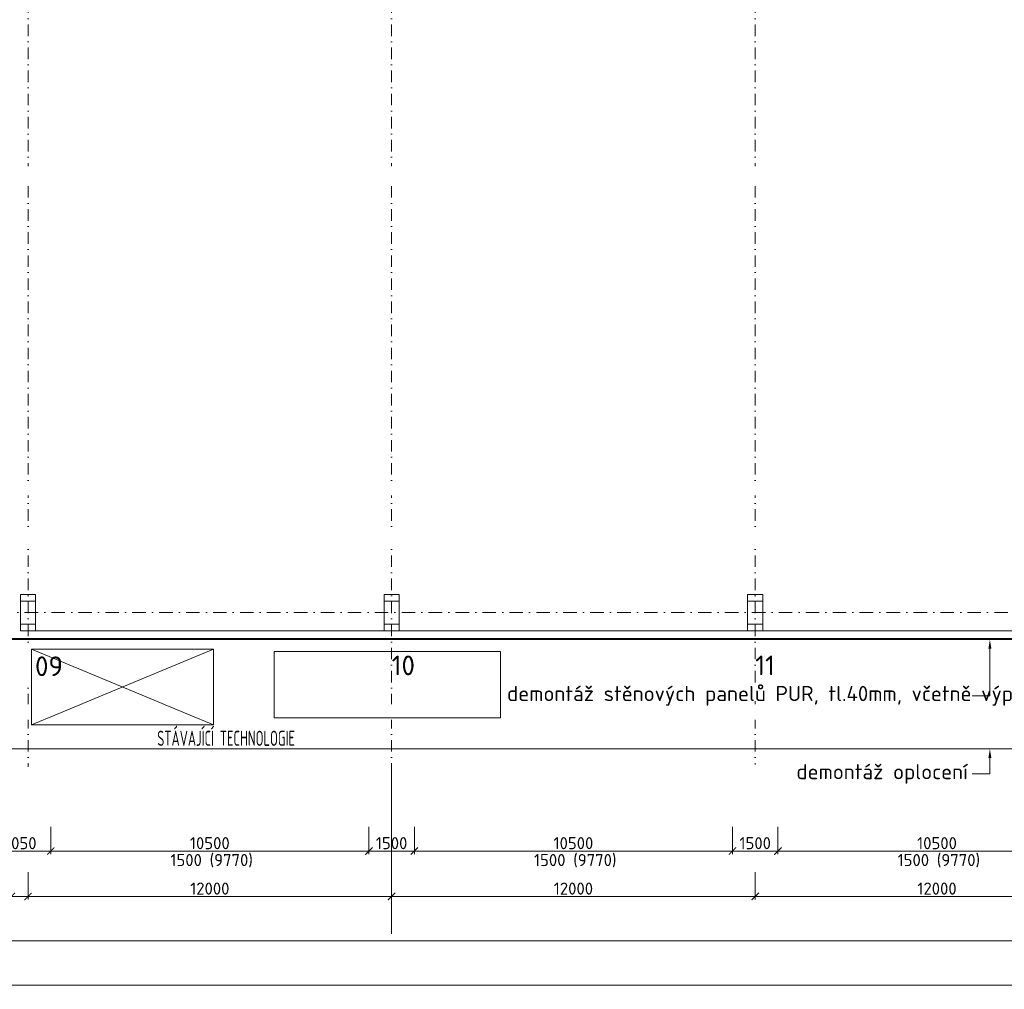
# Model space of a CAD drawing. Header units: millimetres. Extents: x -796345 to 3713765, y -2985421 to 2187451.
# Tile 209 of 256: x 378275 to 410771, y -12435 to 19576. Entities that reach past the tile are written whole.
import ezdxf
from ezdxf import colors
from ezdxf.entities.mleader import LeaderData, LeaderLine
from ezdxf.enums import TextEntityAlignment as Align
from ezdxf.math import Vec2, Vec3

# ---------------------------------------------------------------- set-up
doc = ezdxf.new("R2010")
doc.units = ezdxf.units.MM
doc.header["$PDMODE"] = 1
doc.linetypes.add('CENTERX2', pattern=[101.6, 63.5, -12.7, 12.7, -12.7])
doc.linetypes.add('DASHDOT', pattern=[25.4, 12.7, -6.35, 0, -6.35])
doc.layers.get('Defpoints').update_dxf_attribs({"color": 8})
for name, color, linetype, lineweight in [('A99_N_koty-200', 5, 'Continuous', 5), ('A99_N_osy', 1, 'CENTERX2', 9), ('A99_N_txt-popis-200', 240, 'Continuous', 5), ('A99_N_txt-popis-50', 240, 'Continuous', 9), ('A99_S_kce-demolice', 30, 'Continuous', 20), ('A99_S_kce-pohl', 7, 'Continuous', 5), ('A99_S_kce-rez-ten', 7, 'Continuous', 9), ('A99_S_osy', 1, 'CENTERX2', 5), ('A99_S_otvory', 7, 'Continuous', 5), ('A99_S_sloupy', 7, 'Continuous', 5)]:
    doc.layers.add(name, color=color, linetype=linetype, lineweight=lineweight)
doc.styles.add('A99_kota', font='isocpeur.ttf', dxfattribs={"height": 2})
doc.styles.add('A99_popis', font='isocpeur.ttf')
doc.styles.add('ad_popis 100', font='isocpeur.ttf', dxfattribs={"height": 200})
doc.linetypes.add('HRANICE1', pattern='A,6.35,-2.54,[133,ltypeshp.shx,S=2.54,R=0,X=-2.54,Y=0],-2.54,25.4', length=36.83)
doc.dimstyles.new('A99_kota_200 new', dxfattribs={"dimscale": 200, "dimtxt": 2, "dimasz": 1.2, "dimexe": 0.5, "dimexo": 1.5, "dimgap": 0.3, "dimtad": 1, "dimdec": 0, "dimzin": 3, "dimdsep": 46, "dimtxsty": 'A99_kota', "dimblk": 'ARCHTICK', "dimcen": 2.5, "dimazin": 2, "dimtfac": 0.75, "dimtdec": 0, "dimtmove": 2, "dimatfit": 0, "dimfxl": 4, "dimfxlon": 1, "dimtolj": 1, "dimtzin": 0, "dimlwd": 5, "dimlwe": 5, "dimarcsym": 0})

# ---------------------------------------------------------------- blocks, each defined once
blk = doc.blocks.new('_ArchTick')
at = {"color": 0, "linetype": 'ByBlock', "const_width": 0.15}
blk.add_lwpolyline([(-0.5, -0.5), (0.5, 0.5)], dxfattribs=at)
blk = doc.blocks.new('*D215')
at = {"layer": 'A99_N_koty-200', "color": 0, "lineweight": 5, "transparency": 16777216}
for p, q in [((378000, -8570), (378000, -9470)), ((378550, -8570), (378550, -9470)), ((378000, -9370), (377760, -9370)), ((378550, -9370), (378000, -9370)), ((378550, -9370), (378790, -9370))]:
    blk.add_line(p, q, dxfattribs=at)
at = {"layer": 'Defpoints', "color": 0, "lineweight": 0, "transparency": 16777216}
for p in [(378000, -6495), (378550, -6495), (378000, -9370)]:
    blk.add_point(p, dxfattribs=at)
at = {"layer": 'A99_N_koty-200', "color": 0, "lineweight": 5, "transparency": 16777216, "xscale": 240, "yscale": 240, "zscale": 240}
blk.add_blockref('_ArchTick', (378000, -9370), dxfattribs=at)
at = {"layer": 'A99_N_koty-200', "color": 0, "lineweight": 5, "transparency": 16777216, "xscale": 240, "yscale": 240, "zscale": 240, "rotation": 180}
blk.add_blockref('_ArchTick', (378550, -9370), dxfattribs=at)
at = {"layer": 'A99_N_koty-200', "color": 0, "transparency": 16777216, "insert": (377310, -8775), "char_height": 400, "attachment_point": 5, "style": 'A99_kota'}
blk.add_mtext('\\A1;550', dxfattribs=at)
blk = doc.blocks.new('*D242')
at = {"layer": 'A99_N_koty-200', "color": 0, "lineweight": 5, "transparency": 16777216}
for p, q in [((299460, -11502), (299460, -12402)), ((438875, -11502), (438875, -12402)), ((299460, -12302), (438875, -12302))]:
    blk.add_line(p, q, dxfattribs=at)
at = {"layer": 'Defpoints', "color": 0, "lineweight": 0, "transparency": 16777216}
for p in [(299460, -890), (438875, -890), (438875, -12302)]:
    blk.add_point(p, dxfattribs=at)
at = {"layer": 'A99_N_koty-200', "color": 0, "lineweight": 5, "transparency": 16777216, "xscale": 240, "yscale": 240, "zscale": 240, "rotation": 180}
blk.add_blockref('_ArchTick', (299460, -12302), dxfattribs=at)
at = {"layer": 'A99_N_koty-200', "color": 0, "lineweight": 5, "transparency": 16777216, "xscale": 240, "yscale": 240, "zscale": 240}
blk.add_blockref('_ArchTick', (438875, -12302), dxfattribs=at)
at = {"layer": 'A99_N_koty-200', "color": 0, "transparency": 16777216, "insert": (369167, -12042), "char_height": 400, "attachment_point": 5, "style": 'A99_kota'}
blk.add_mtext('\\A1;139415', dxfattribs=at)
blk = doc.blocks.new('*D275')
at = {"layer": 'A99_N_koty-200', "color": 0, "lineweight": 5, "transparency": 16777216}
for p, q in [((378550, -8570), (378550, -9470)), ((390550, -8570), (390550, -9470)), ((378550, -9370), (390550, -9370))]:
    blk.add_line(p, q, dxfattribs=at)
at = {"layer": 'Defpoints', "color": 0, "lineweight": 0, "transparency": 16777216}
for p in [(378550, -6495), (390550, -6495), (390550, -9370)]:
    blk.add_point(p, dxfattribs=at)
at = {"layer": 'A99_N_koty-200', "color": 0, "lineweight": 5, "transparency": 16777216, "xscale": 240, "yscale": 240, "zscale": 240, "rotation": 180}
blk.add_blockref('_ArchTick', (378550, -9370), dxfattribs=at)
at = {"layer": 'A99_N_koty-200', "color": 0, "lineweight": 5, "transparency": 16777216, "xscale": 240, "yscale": 240, "zscale": 240}
blk.add_blockref('_ArchTick', (390550, -9370), dxfattribs=at)
at = {"layer": 'A99_N_koty-200', "color": 0, "transparency": 16777216, "insert": (384550, -9110), "char_height": 400, "attachment_point": 5, "style": 'A99_kota'}
blk.add_mtext('\\A1;12000', dxfattribs=at)
blk = doc.blocks.new('*D276')
at = {"layer": 'A99_N_koty-200', "color": 0, "lineweight": 5, "transparency": 16777216}
for p, q in [((390550, -8570), (390550, -9470)), ((402550, -8570), (402550, -9470)), ((390550, -9370), (402550, -9370))]:
    blk.add_line(p, q, dxfattribs=at)
at = {"layer": 'Defpoints', "color": 0, "lineweight": 0, "transparency": 16777216}
for p in [(390550, -6495), (402550, -6495), (402550, -9370)]:
    blk.add_point(p, dxfattribs=at)
at = {"layer": 'A99_N_koty-200', "color": 0, "lineweight": 5, "transparency": 16777216, "xscale": 240, "yscale": 240, "zscale": 240, "rotation": 180}
blk.add_blockref('_ArchTick', (390550, -9370), dxfattribs=at)
at = {"layer": 'A99_N_koty-200', "color": 0, "lineweight": 5, "transparency": 16777216, "xscale": 240, "yscale": 240, "zscale": 240}
blk.add_blockref('_ArchTick', (402550, -9370), dxfattribs=at)
at = {"layer": 'A99_N_koty-200', "color": 0, "transparency": 16777216, "insert": (396550, -9110), "char_height": 400, "attachment_point": 5, "style": 'A99_kota'}
blk.add_mtext('\\A1;12000', dxfattribs=at)
blk = doc.blocks.new('*D277')
at = {"layer": 'A99_N_koty-200', "color": 0, "lineweight": 5, "transparency": 16777216}
for p, q in [((402550, -8570), (402550, -9470)), ((414550, -8570), (414550, -9470)), ((402550, -9370), (414550, -9370))]:
    blk.add_line(p, q, dxfattribs=at)
at = {"layer": 'Defpoints', "color": 0, "lineweight": 0, "transparency": 16777216}
for p in [(414550, -5085), (402550, -6495), (414550, -9370)]:
    blk.add_point(p, dxfattribs=at)
at = {"layer": 'A99_N_koty-200', "color": 0, "lineweight": 5, "transparency": 16777216, "xscale": 240, "yscale": 240, "zscale": 240, "rotation": 180}
blk.add_blockref('_ArchTick', (402550, -9370), dxfattribs=at)
at = {"layer": 'A99_N_koty-200', "color": 0, "lineweight": 5, "transparency": 16777216, "xscale": 240, "yscale": 240, "zscale": 240}
blk.add_blockref('_ArchTick', (414550, -9370), dxfattribs=at)
at = {"layer": 'A99_N_koty-200', "color": 0, "transparency": 16777216, "insert": (408550, -9110), "char_height": 400, "attachment_point": 5, "style": 'A99_kota'}
blk.add_mtext('\\A1;12000', dxfattribs=at)
blk = doc.blocks.new('*D281')
at = {"layer": 'A99_N_koty-200', "color": 0, "lineweight": 5, "transparency": 16777216}
for p, q in [((300000, -10030), (300000, -10930)), ((438550, -10030), (438550, -10930)), ((300000, -10830), (438550, -10830))]:
    blk.add_line(p, q, dxfattribs=at)
at = {"layer": 'Defpoints', "color": 0, "lineweight": 0, "transparency": 16777216}
for p in [(300000, -5085), (438550, -5085), (438550, -10830)]:
    blk.add_point(p, dxfattribs=at)
at = {"layer": 'A99_N_koty-200', "color": 0, "lineweight": 5, "transparency": 16777216, "xscale": 240, "yscale": 240, "zscale": 240, "rotation": 180}
blk.add_blockref('_ArchTick', (300000, -10830), dxfattribs=at)
at = {"layer": 'A99_N_koty-200', "color": 0, "lineweight": 5, "transparency": 16777216, "xscale": 240, "yscale": 240, "zscale": 240}
blk.add_blockref('_ArchTick', (438550, -10830), dxfattribs=at)
at = {"layer": 'A99_N_koty-200', "color": 0, "transparency": 16777216, "insert": (369275, -10570), "char_height": 400, "attachment_point": 5, "style": 'A99_kota'}
blk.add_mtext('\\A1;138550', dxfattribs=at)
blk = doc.blocks.new('*D284')
at = {"layer": 'A99_N_koty-200', "color": 0, "lineweight": 5, "transparency": 16777216}
for p, q in [((377250, -7070), (377250, -7970)), ((379300, -7070), (379300, -7970)), ((377250, -7870), (379300, -7870))]:
    blk.add_line(p, q, dxfattribs=at)
at = {"layer": 'Defpoints', "color": 0, "lineweight": 0, "transparency": 16777216}
for p in [(377250, -890), (379300, -890), (379300, -7870)]:
    blk.add_point(p, dxfattribs=at)
at = {"layer": 'A99_N_koty-200', "color": 0, "lineweight": 5, "transparency": 16777216, "xscale": 240, "yscale": 240, "zscale": 240, "rotation": 180}
blk.add_blockref('_ArchTick', (377250, -7870), dxfattribs=at)
at = {"layer": 'A99_N_koty-200', "color": 0, "lineweight": 5, "transparency": 16777216, "xscale": 240, "yscale": 240, "zscale": 240}
blk.add_blockref('_ArchTick', (379300, -7870), dxfattribs=at)
at = {"layer": 'A99_N_koty-200', "color": 0, "transparency": 16777216, "insert": (378275, -7610), "char_height": 400, "attachment_point": 5, "style": 'A99_kota'}
blk.add_mtext('\\A1;2050', dxfattribs=at)
blk = doc.blocks.new('*D285')
at = {"layer": 'A99_N_koty-200', "color": 0, "lineweight": 5, "transparency": 16777216}
for p, q in [((379300, -7070), (379300, -7970)), ((389800, -7070), (389800, -7970)), ((379300, -7870), (389800, -7870))]:
    blk.add_line(p, q, dxfattribs=at)
at = {"layer": 'Defpoints', "color": 0, "lineweight": 0, "transparency": 16777216}
for p in [(379300, -1132), (389800, -1132), (389800, -7870)]:
    blk.add_point(p, dxfattribs=at)
at = {"layer": 'A99_N_koty-200', "color": 0, "lineweight": 5, "transparency": 16777216, "xscale": 240, "yscale": 240, "zscale": 240, "rotation": 180}
blk.add_blockref('_ArchTick', (379300, -7870), dxfattribs=at)
at = {"layer": 'A99_N_koty-200', "color": 0, "lineweight": 5, "transparency": 16777216, "xscale": 240, "yscale": 240, "zscale": 240}
blk.add_blockref('_ArchTick', (389800, -7870), dxfattribs=at)
at = {"layer": 'A99_N_koty-200', "color": 0, "transparency": 16777216, "insert": (384550, -7610), "char_height": 400, "attachment_point": 5, "style": 'A99_kota'}
blk.add_mtext('\\A1;10500', dxfattribs=at)
blk = doc.blocks.new('*D286')
at = {"layer": 'A99_N_koty-200', "color": 0, "lineweight": 5, "transparency": 16777216}
for p, q in [((389800, -7070), (389800, -7970)), ((391300, -7070), (391300, -7970)), ((389800, -7870), (391300, -7870))]:
    blk.add_line(p, q, dxfattribs=at)
at = {"layer": 'Defpoints', "color": 0, "lineweight": 0, "transparency": 16777216}
for p in [(389800, -1132), (391300, -1132), (391300, -7870)]:
    blk.add_point(p, dxfattribs=at)
at = {"layer": 'A99_N_koty-200', "color": 0, "lineweight": 5, "transparency": 16777216, "xscale": 240, "yscale": 240, "zscale": 240, "rotation": 180}
blk.add_blockref('_ArchTick', (389800, -7870), dxfattribs=at)
at = {"layer": 'A99_N_koty-200', "color": 0, "lineweight": 5, "transparency": 16777216, "xscale": 240, "yscale": 240, "zscale": 240}
blk.add_blockref('_ArchTick', (391300, -7870), dxfattribs=at)
at = {"layer": 'A99_N_koty-200', "color": 0, "transparency": 16777216, "insert": (390550, -7610), "char_height": 400, "attachment_point": 5, "style": 'A99_kota'}
blk.add_mtext('\\A1;1500', dxfattribs=at)
blk = doc.blocks.new('*D287')
at = {"layer": 'A99_N_koty-200', "color": 0, "lineweight": 5, "transparency": 16777216}
for p, q in [((391300, -7070), (391300, -7970)), ((401800, -7070), (401800, -7970)), ((391300, -7870), (401800, -7870))]:
    blk.add_line(p, q, dxfattribs=at)
at = {"layer": 'Defpoints', "color": 0, "lineweight": 0, "transparency": 16777216}
for p in [(391300, -1132), (401800, -1132), (401800, -7870)]:
    blk.add_point(p, dxfattribs=at)
at = {"layer": 'A99_N_koty-200', "color": 0, "lineweight": 5, "transparency": 16777216, "xscale": 240, "yscale": 240, "zscale": 240, "rotation": 180}
blk.add_blockref('_ArchTick', (391300, -7870), dxfattribs=at)
at = {"layer": 'A99_N_koty-200', "color": 0, "lineweight": 5, "transparency": 16777216, "xscale": 240, "yscale": 240, "zscale": 240}
blk.add_blockref('_ArchTick', (401800, -7870), dxfattribs=at)
at = {"layer": 'A99_N_koty-200', "color": 0, "transparency": 16777216, "insert": (396550, -7610), "char_height": 400, "attachment_point": 5, "style": 'A99_kota'}
blk.add_mtext('\\A1;10500', dxfattribs=at)
blk = doc.blocks.new('*D288')
at = {"layer": 'A99_N_koty-200', "color": 0, "lineweight": 5, "transparency": 16777216}
for p, q in [((401800, -7070), (401800, -7970)), ((403300, -7070), (403300, -7970)), ((401800, -7870), (403300, -7870))]:
    blk.add_line(p, q, dxfattribs=at)
at = {"layer": 'Defpoints', "color": 0, "lineweight": 0, "transparency": 16777216}
for p in [(401800, -1132), (403300, -1132), (403300, -7870)]:
    blk.add_point(p, dxfattribs=at)
at = {"layer": 'A99_N_koty-200', "color": 0, "lineweight": 5, "transparency": 16777216, "xscale": 240, "yscale": 240, "zscale": 240, "rotation": 180}
blk.add_blockref('_ArchTick', (401800, -7870), dxfattribs=at)
at = {"layer": 'A99_N_koty-200', "color": 0, "lineweight": 5, "transparency": 16777216, "xscale": 240, "yscale": 240, "zscale": 240}
blk.add_blockref('_ArchTick', (403300, -7870), dxfattribs=at)
at = {"layer": 'A99_N_koty-200', "color": 0, "transparency": 16777216, "insert": (402550, -7610), "char_height": 400, "attachment_point": 5, "style": 'A99_kota'}
blk.add_mtext('\\A1;1500', dxfattribs=at)
blk = doc.blocks.new('*D289')
at = {"layer": 'A99_N_koty-200', "color": 0, "lineweight": 5, "transparency": 16777216}
for p, q in [((403300, -7070), (403300, -7970)), ((413800, -7070), (413800, -7970)), ((403300, -7870), (413800, -7870))]:
    blk.add_line(p, q, dxfattribs=at)
at = {"layer": 'Defpoints', "color": 0, "lineweight": 0, "transparency": 16777216}
for p in [(403300, -1132), (413800, -1132), (413800, -7870)]:
    blk.add_point(p, dxfattribs=at)
at = {"layer": 'A99_N_koty-200', "color": 0, "lineweight": 5, "transparency": 16777216, "xscale": 240, "yscale": 240, "zscale": 240, "rotation": 180}
blk.add_blockref('_ArchTick', (403300, -7870), dxfattribs=at)
at = {"layer": 'A99_N_koty-200', "color": 0, "lineweight": 5, "transparency": 16777216, "xscale": 240, "yscale": 240, "zscale": 240}
blk.add_blockref('_ArchTick', (413800, -7870), dxfattribs=at)
at = {"layer": 'A99_N_koty-200', "color": 0, "transparency": 16777216, "insert": (408550, -7610), "char_height": 400, "attachment_point": 5, "style": 'A99_kota'}
blk.add_mtext('\\A1;10500', dxfattribs=at)

msp = doc.modelspace()

# ---------------------------------------------------------------- linework, layer by layer
at = {"layer": 'A99_N_koty-200'}
msp.add_lwpolyline([(390550, -5085), (390550, -10600)], dxfattribs=at)
at = {"layer": 'A99_N_osy', "linetype": 'DASHDOT', "ltscale": 35}
msp.add_line((487349.6, 0), (296400, 0), dxfattribs=at)
at = {"layer": 'A99_S_kce-pohl'}
for p, q in [((378800, -600), (390300, -600)), ((402800, -600), (414300, -600))]:
    msp.add_line(p, q, dxfattribs=at)
at = {"layer": 'A99_S_kce-rez-ten'}
for p, q in [((378800, -600), (390300, -600)), ((390800, -600), (402300, -600)), ((390800, -600), (402300, -600))]:
    msp.add_line(p, q, dxfattribs=at)
at = {"layer": 'A99_S_osy', "linetype": 'DASHDOT', "lineweight": 5, "ltscale": 30}
for p, q in [((378550, 100200), (378550, -5085)), ((390550, 100200), (390550, -5085)), ((402550, 100200), (402550, -5010))]:
    msp.add_line(p, q, dxfattribs=at)
at = {"layer": 'A99_S_otvory', "color": 30, "lineweight": 20}
for p, q in [((379300, -850), (377250, -850)), ((377250, -890), (379300, -890)), ((379300, -850), (379300, -890)), ((379300, -850), (389800, -850)), ((389800, -890), (379300, -890)), ((389800, -850), (389800, -890)), ((391300, -850), (389800, -850)), ((389800, -890), (391300, -890)), ((391300, -850), (391300, -890)), ((391300, -850), (401800, -850)), ((401800, -890), (391300, -890)), ((401800, -850), (401800, -890)), ((403300, -850), (401800, -850)), ((401800, -890), (403300, -890)), ((403300, -850), (403300, -890)), ((403300, -850), (413800, -850)), ((413800, -890), (403300, -890))]:
    msp.add_line(p, q, dxfattribs=at)
at = {"layer": 'A99_S_sloupy', "linetype": 'Continuous', "ltscale": 2}
for points in [[(378800, -600), (378300, -600), (378300, 600), (378800, 600)], [(390800, -600), (390300, -600), (390300, 600), (390800, 600)], [(402800, -600), (402300, -600), (402300, 600), (402800, 600)]]:
    msp.add_lwpolyline(points, close=True, dxfattribs=at)
at = {"layer": 'A99_S_sloupy', "linetype": 'Continuous', "lineweight": 20, "ltscale": 2}
for points in [[(378800, 600), (378300, 600), (378300, 380), (378800, 380)], [(390800, 600), (390300, 600), (390300, 380), (390800, 380)], [(402800, 600), (402300, 600), (402300, 380), (402800, 380)], [(378800, -600), (378300, -600), (378300, -380), (378800, -380)], [(390800, -600), (390300, -600), (390300, -380), (390800, -380)], [(402800, -600), (402300, -600), (402300, -380), (402800, -380)]]:
    msp.add_lwpolyline(points, close=True, dxfattribs=at)

# ---------------------------------------------------------------- texts
at = {"layer": 'A99_N_koty-200', "style": 'A99_kota'}
for p in [(384610, -8367.2), (396610, -8367.2), (408610, -8367.2)]:
    msp.add_text('1500 (9770)', height=400, dxfattribs=at).set_placement(p, align=Align.CENTER)
at = {"layer": 'A99_N_txt-popis-200', "color": 1, "lineweight": 0, "char_height": 650, "attachment_point": 1, "style": 'ad_popis 100'}
for s, insert in [('10', (390550, -1416.5)), ('11', (402550, -1416.5))]:
    msp.add_mtext_dynamic_manual_height_columns(s, width=832.5, gutter_width=1000, heights=[0], dxfattribs=dict(at, insert=insert))

# ---------------------------------------------------------------- dimensions: what is measured, and where the dimension line sits
at = {"layer": 'A99_N_koty-200'}
for base, p1, p2, picture, middle in [((391300, -7870), (389800, -1131.6), (391300, -1131.6), '*D286', (390550, -7610)), ((401800, -7870), (391300, -1131.6), (401800, -1131.6), '*D287', (396550, -7610)), ((403300, -7870), (401800, -1131.6), (403300, -1131.6), '*D288', (402550, -7610)), ((413800, -7870), (403300, -1131.6), (413800, -1131.6), '*D289', (408550, -7610)), ((438550, -10830), (300000, -5085), (438550, -5085), '*D281', (369275, -10570)), ((414550, -9370), (402550, -6495), (414550, -5085), '*D277', (408550, -9110)), ((390550, -9370), (378550, -6495), (390550, -6495), '*D275', (384550, -9110)), ((402550, -9370), (390550, -6495), (402550, -6495), '*D276', (396550, -9110))]:
    dim = msp.add_linear_dim(base=base, p1=p1, p2=p2, dimstyle='A99_kota_200 new', override={"dimscale": 0, "dimtix": 1, "dimtofl": 1, "dimtmove": 1, "dimatfit": 1}, dxfattribs=at)
    dim.commit()
    dim.dimension.update_dxf_attribs({"geometry": picture, "text_midpoint": middle})
dim = msp.add_linear_dim(base=(378000, -9370), p1=(378550, -6495), p2=(378000, -6495), angle=180, dimstyle='A99_kota_200 new', override={"dimscale": 0, "dimtix": 1, "dimtofl": 1, "dimtmove": 1, "dimatfit": 1}, dxfattribs=at)
dim.commit()
dim.dimension.update_dxf_attribs({"geometry": '*D215', "text_midpoint": (377310, -9035), "dimtype": 128})

# ---------------------------------------------------------------- leaders
at = {"layer": 'A99_N_txt-popis-50', "lineweight": 9}
ml = msp.add_multileader_mtext('Standard', dxfattribs=at)
ml.set_content('\\A1;{\\C256;výměna stávajících sekčních vrat za nová  }', color=1, style='A99_popis')
ml.set_leader_properties(color=256, linetype='ByLayer', lineweight=-1)
ml.build(insert=Vec2(0, 0))
ml.multileader.update_dxf_attribs({"dogleg_length": 6.4, "arrow_head_size": 200, "scale": 200})
ctx = ml.context
ctx.base_point, ctx.scale, ctx.char_height, ctx.arrow_head_size, ctx.landing_gap_size, ctx.plane_origin = Vec3(2700, 5010), 200, 400, 200, 400, Vec3(2512.5, -3085)
notes = []
notes.append((ctx, [(0, (1, 1, 0), (1420, 5010), (1, 0), 1280, [(0, [(-175, 5010)], 0, [])])]))
ctx.mtext.insert, ctx.mtext.width, ctx.mtext.flow_direction = Vec3(3100, 5210.2), 5995, 5
for ctx, leaders in notes:
    for number, flags, end, landing, length, lines in leaders:
        leader = LeaderData()
        leader.index, (leader.has_last_leader_line, leader.has_dogleg_vector, leader.attachment_direction) = number, flags
        leader.last_leader_point, leader.dogleg_vector, leader.dogleg_length = Vec3(end), Vec3(landing), length
        for number, points, colour, breaks in lines:
            line = LeaderLine()
            line.index, line.vertices, line.color, line.breaks = number, Vec3.list(points), colors.encode_raw_color(colour), breaks
            leader.lines.append(line)
        ctx.leaders.append(leader)

# ---------------------------------------------------------------- next in the draw order: texts
at = {"layer": 'A99_N_txt-popis-200', "color": 1, "lineweight": 0, "insert": (378780, -1445), "char_height": 650, "attachment_point": 1, "style": 'ad_popis 100', "bg_fill": 2}
msp.add_mtext_dynamic_manual_height_columns('09', width=832.5, gutter_width=1000, heights=[0], dxfattribs=at)

# ---------------------------------------------------------------- next in the draw order: leaders
at = {"layer": 'A99_N_txt-popis-50', "lineweight": 9}
ml = msp.add_multileader_mtext('Standard', dxfattribs=at)
ml.set_content('\\A1;{\\C256;demontáž stěnových panelů PUR, tl.40mm, včetně výplní otvorů a klempířských výrobků}', color=1, style='A99_popis')
ml.set_leader_properties(color=256, linetype='ByLayer', lineweight=-1)
ml.build(insert=Vec2(0, 0))
ml.multileader.update_dxf_attribs({"dogleg_length": 1, "arrow_head_size": 300, "scale": 200})
ctx = ml.context
ctx.base_point, ctx.scale, ctx.char_height, ctx.arrow_head_size, ctx.landing_gap_size, ctx.plane_origin = Vec3(301405, 14410), 200, 500, 300, 250, Vec3(314625, 7554)
notes = []
notes.append((ctx, [(0, (1, 1, 0), (300820, 14410), (1, 0), 585, [(0, [(299485, 14415)], 0, [])])]))
ctx.mtext.insert, ctx.mtext.width, ctx.mtext.flow_direction = Vec3(301655, 14735), 15225, 5
ctx.mtext.has_bg_fill, ctx.mtext.bg_color, ctx.mtext.bg_scale_factor, ctx.mtext.bg_transparency, ctx.mtext.use_window_bg_color = 1, -1073741824, 1, 0, 1
ml = msp.add_multileader_mtext('Standard', dxfattribs=at)
ml.set_content('\\A1;{\\C256;výměna vrat}', color=1, style='A99_popis')
ml.set_leader_properties(color=256, linetype='ByLayer', lineweight=-1)
ml.build(insert=Vec2(0, 0))
ml.multileader.update_dxf_attribs({"dogleg_length": 1, "arrow_head_size": 200, "scale": 200})
ctx = ml.context
ctx.base_point, ctx.scale, ctx.char_height, ctx.arrow_head_size, ctx.landing_gap_size, ctx.plane_origin = Vec3(300930, 4010), 200, 400, 200, 250, Vec3(303735, -5025.8)
notes.append((ctx, [(0, (1, 1, 0), (300285, 4010), (1, 0), 645, [(0, [(299765, 4010)], 0, [])])]))
ctx.mtext.insert, ctx.mtext.width, ctx.mtext.defined_height, ctx.mtext.flow_direction = Vec3(301180, 4270), 3255, 1693.3, 5
ctx.mtext.has_bg_fill, ctx.mtext.bg_color, ctx.mtext.bg_scale_factor, ctx.mtext.bg_transparency, ctx.mtext.use_window_bg_color = 1, -1073741824, 1, 0, 1
for ctx, leaders in notes:
    for number, flags, end, landing, length, lines in leaders:
        leader = LeaderData()
        leader.index, (leader.has_last_leader_line, leader.has_dogleg_vector, leader.attachment_direction) = number, flags
        leader.last_leader_point, leader.dogleg_vector, leader.dogleg_length = Vec3(end), Vec3(landing), length
        for number, points, colour, breaks in lines:
            line = LeaderLine()
            line.index, line.vertices, line.color, line.breaks = number, Vec3.list(points), colors.encode_raw_color(colour), breaks
            leader.lines.append(line)
        ctx.leaders.append(leader)

# ---------------------------------------------------------------- next in the draw order: dimensions: what is measured, and where the dimension line sits
at = {"layer": 'A99_N_koty-200'}
for base, p1, p2, picture, middle in [((438875, -12302.1), (299460, -890), (438875, -890), '*D242', (369167.5, -12042.1)), ((379300, -7870), (377250, -890), (379300, -890), '*D284', (378275, -7610)), ((389800, -7870), (379300, -1131.6), (389800, -1131.6), '*D285', (384550, -7610))]:
    dim = msp.add_linear_dim(base=base, p1=p1, p2=p2, dimstyle='A99_kota_200 new', override={"dimscale": 0, "dimtix": 1, "dimtofl": 1, "dimtmove": 1, "dimatfit": 1}, dxfattribs=at)
    dim.commit()
    dim.dimension.update_dxf_attribs({"geometry": picture, "text_midpoint": middle})

# ---------------------------------------------------------------- next in the draw order: leaders
at = {"layer": 'A99_N_txt-popis-50', "lineweight": 9}
ml = msp.add_multileader_mtext('Standard', dxfattribs=at)
ml.set_content('\\A1;{\\C256;demontáž stěnových panelů PUR, tl.40mm, včetně výplní otvorů a klempířských výrobků}', color=1, style='A99_popis')
ml.set_leader_properties(color=256, linetype='ByLayer', lineweight=-1)
ml.build(insert=Vec2(0, 0))
ml.multileader.update_dxf_attribs({"dogleg_length": 1, "arrow_head_size": 300, "scale": 200})
ctx = ml.context
ctx.base_point, ctx.scale, ctx.char_height, ctx.arrow_head_size, ctx.landing_gap_size, ctx.plane_origin = Vec3(301405, -3355), 200, 500, 300, 250, Vec3(314625, -10211)
notes = []
notes.append((ctx, [(1, (1, 1, 0), (317590, -3355), (-1, 0), 585, [(0, [(317590, -890)], 0, [])])]))
ctx.mtext.insert, ctx.mtext.width, ctx.mtext.flow_direction = Vec3(301655, -3030), 15225, 5
ctx.mtext.has_bg_fill, ctx.mtext.bg_color, ctx.mtext.bg_scale_factor, ctx.mtext.bg_transparency, ctx.mtext.use_window_bg_color = 1, -1073741824, 1, 0, 1
for ctx, leaders in notes:
    for number, flags, end, landing, length, lines in leaders:
        leader = LeaderData()
        leader.index, (leader.has_last_leader_line, leader.has_dogleg_vector, leader.attachment_direction) = number, flags
        leader.last_leader_point, leader.dogleg_vector, leader.dogleg_length = Vec3(end), Vec3(landing), length
        for number, points, colour, breaks in lines:
            line = LeaderLine()
            line.index, line.vertices, line.color, line.breaks = number, Vec3.list(points), colors.encode_raw_color(colour), breaks
            leader.lines.append(line)
        ctx.leaders.append(leader)

# ---------------------------------------------------------------- next in the draw order: linework, layer by layer
at = {"layer": 'A99_S_kce-rez-ten', "color": 1, "linetype": 'Continuous', "lineweight": 5, "ltscale": 5}
msp.add_lwpolyline([(378660.7, -1201.7), (378660.7, -3703.8), (384667.9, -3703.8), (384667.9, -1201.7)], close=True, dxfattribs=at)
for points in [[(378660.7, -3703.8), (384667.9, -1201.7)], [(378660.7, -1201.7), (384667.9, -3703.8)]]:
    msp.add_lwpolyline(points, dxfattribs=at)
at = {"layer": 'A99_S_kce-rez-ten', "color": 1, "lineweight": 5}
msp.add_lwpolyline([(386678.2, -1278.1), (386678.2, -3474.6), (394141.7, -3474.6), (394141.7, -1278.1)], close=True, dxfattribs=at)

# ---------------------------------------------------------------- next in the draw order: texts
at = {"layer": 'A99_N_txt-popis-200', "lineweight": 5, "ltscale": 5, "style": 'A99_popis', "width": 0.6}
msp.add_text('STÁVAJÍCÍ TECHNOLOGIE', height=500, dxfattribs=at).set_placement((382813.3, -4397.5))

# ---------------------------------------------------------------- next in the draw order: leaders
at = {"layer": 'A99_N_txt-popis-50', "lineweight": 9}
ml = msp.add_multileader_mtext('Standard', dxfattribs=at)
ml.set_content('\\A1;{\\C256;demontáž stěnových panelů PUR, tl.40mm, včetně výplní otvorů a klempířských výrobků}', color=1, style='A99_popis')
ml.set_leader_properties(color=256, linetype='ByLayer', lineweight=-1)
ml.build(insert=Vec2(0, 0))
ml.multileader.update_dxf_attribs({"dogleg_length": 1, "arrow_head_size": 300, "scale": 200})
ctx = ml.context
ctx.base_point, ctx.scale, ctx.char_height, ctx.arrow_head_size, ctx.landing_gap_size, ctx.plane_origin = Vec3(394110, -2745), 200, 500, 300, 250, Vec3(407330, -10211)
notes = []
notes.append((ctx, [(1, (1, 1, 0), (410295, -2745), (-1, 0), 585, [(0, [(410295, -890)], 0, [])])]))
ctx.mtext.insert, ctx.mtext.width, ctx.mtext.defined_height, ctx.mtext.flow_direction = Vec3(394360, -2420), 15225, 2293.3, 5
ctx.mtext.has_bg_fill, ctx.mtext.bg_color, ctx.mtext.bg_scale_factor, ctx.mtext.bg_transparency, ctx.mtext.use_window_bg_color = 1, -1073741824, 1, 0, 1
for ctx, leaders in notes:
    for number, flags, end, landing, length, lines in leaders:
        leader = LeaderData()
        leader.index, (leader.has_last_leader_line, leader.has_dogleg_vector, leader.attachment_direction) = number, flags
        leader.last_leader_point, leader.dogleg_vector, leader.dogleg_length = Vec3(end), Vec3(landing), length
        for number, points, colour, breaks in lines:
            line = LeaderLine()
            line.index, line.vertices, line.color, line.breaks = number, Vec3.list(points), colors.encode_raw_color(colour), breaks
            leader.lines.append(line)
        ctx.leaders.append(leader)

# ---------------------------------------------------------------- next in the draw order: linework, layer by layer
at = {"layer": 'A99_S_kce-demolice', "linetype": 'HRANICE1', "lineweight": 20, "ltscale": 10}
msp.add_lwpolyline([(364000, -890), (364000, -4500), (437490, -4500), (437490, -1000)], dxfattribs=at)

# ---------------------------------------------------------------- next in the draw order: leaders
at = {"layer": 'A99_N_txt-popis-50', "lineweight": 9}
ml = msp.add_multileader_mtext('Standard', dxfattribs=at)
ml.set_content('\\A1;{\\C256;základ 600/500mm, úroveň -1,065m, prostý beton C16/20}', color=1, style='A99_popis')
ml.set_leader_properties(color=256, linetype='ByLayer', lineweight=-1)
ml.build(insert=Vec2(0, 0))
ml.multileader.update_dxf_attribs({"dogleg_length": 3.23, "arrow_head_size": 200, "scale": 200})
ctx = ml.context
ctx.base_point, ctx.scale, ctx.char_height, ctx.arrow_head_size, ctx.landing_gap_size, ctx.plane_origin = Vec3(21815, 2400), 200, 400, 200, 250, Vec3(27702.5, -7905.8)
notes = []
notes.append((ctx, [(0, (1, 1, 0), (21170, 2400), (1, 0), 645, [(0, [(21170, -1127)], 0, [])])]))
ctx.mtext.insert, ctx.mtext.width, ctx.mtext.defined_height, ctx.mtext.flow_direction = Vec3(22065, 2660), 8793.198, 8.47, 5
ctx.mtext.has_bg_fill, ctx.mtext.bg_color, ctx.mtext.bg_scale_factor, ctx.mtext.bg_transparency, ctx.mtext.use_window_bg_color = 1, -1073741824, 1, 0, 1
ml = msp.add_multileader_mtext('Standard', dxfattribs=at)
ml.set_content('\\A1;{\\C256;demontáž oplocení}', color=1, style='A99_popis')
ml.set_leader_properties(color=256, linetype='ByLayer', lineweight=-1)
ml.build(insert=Vec2(0, 0))
ml.multileader.update_dxf_attribs({"dogleg_length": 1, "arrow_head_size": 300, "scale": 200})
ctx = ml.context
ctx.base_point, ctx.scale, ctx.char_height, ctx.arrow_head_size, ctx.landing_gap_size, ctx.plane_origin = Vec3(403660, -5325), 200, 500, 300, 250, Vec3(407330, -12791)
notes.append((ctx, [(1, (1, 1, 0), (410295, -5325), (-1, 0), 585, [(0, [(410295, -4500)], 0, [])])]))
ctx.mtext.insert, ctx.mtext.width, ctx.mtext.defined_height, ctx.mtext.flow_direction = Vec3(403910, -5000), 5760, 2293.3, 5
ctx.mtext.has_bg_fill, ctx.mtext.bg_color, ctx.mtext.bg_scale_factor, ctx.mtext.bg_transparency, ctx.mtext.use_window_bg_color = 1, -1073741824, 1, 0, 1
for ctx, leaders in notes:
    for number, flags, end, landing, length, lines in leaders:
        leader = LeaderData()
        leader.index, (leader.has_last_leader_line, leader.has_dogleg_vector, leader.attachment_direction) = number, flags
        leader.last_leader_point, leader.dogleg_vector, leader.dogleg_length = Vec3(end), Vec3(landing), length
        for number, points, colour, breaks in lines:
            line = LeaderLine()
            line.index, line.vertices, line.color, line.breaks = number, Vec3.list(points), colors.encode_raw_color(colour), breaks
            leader.lines.append(line)
        ctx.leaders.append(leader)

# ---------------------------------------------------------------- next in the draw order: leaders
ml = msp.add_multileader_mtext('Standard', dxfattribs=at)
ml.set_content('\\A1;{\\C256;sanace ŽB sloupů}', color=1, style='A99_popis')
ml.set_leader_properties(color=256, linetype='ByLayer', lineweight=-1)
ml.build(insert=Vec2(0, 0))
ml.multileader.update_dxf_attribs({"dogleg_length": 3.23, "arrow_head_size": 200, "scale": 200})
ctx = ml.context
ctx.base_point, ctx.scale, ctx.char_height, ctx.arrow_head_size, ctx.landing_gap_size, ctx.plane_origin = Vec3(42900, 2440), 200, 400, 200, 250, Vec3(47102.5, -8385.8)
notes = []
notes.append((ctx, [(0, (1, 1, 0), (42255, 2440), (1, 0), 645, [(0, [(42250, 620)], 0, [])])]))
ctx.mtext.insert, ctx.mtext.width, ctx.mtext.flow_direction = Vec3(43150, 2700), 4515, 5
ctx.mtext.has_bg_fill, ctx.mtext.bg_color, ctx.mtext.bg_scale_factor, ctx.mtext.bg_transparency, ctx.mtext.use_window_bg_color = 1, -1073741824, 1, 0, 1
for ctx, leaders in notes:
    for number, flags, end, landing, length, lines in leaders:
        leader = LeaderData()
        leader.index, (leader.has_last_leader_line, leader.has_dogleg_vector, leader.attachment_direction) = number, flags
        leader.last_leader_point, leader.dogleg_vector, leader.dogleg_length = Vec3(end), Vec3(landing), length
        for number, points, colour, breaks in lines:
            line = LeaderLine()
            line.index, line.vertices, line.color, line.breaks = number, Vec3.list(points), colors.encode_raw_color(colour), breaks
            leader.lines.append(line)
        ctx.leaders.append(leader)

doc.saveas('drawing.dxf')
